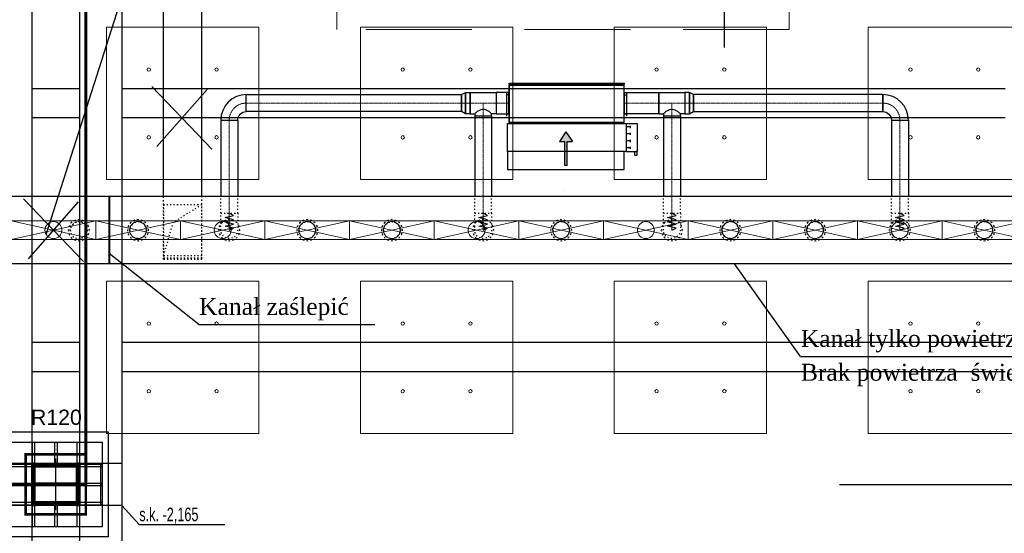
# Model space of a CAD drawing. Header units: centimetres. Extents: x -228435 to 46820, y -89367 to 152985.
# Tile 162 of 256: x -22966 to -11332, y 28422 to 34490. Entities that reach past the tile are written whole.
import ezdxf

# ---------------------------------------------------------------- set-up
doc = ezdxf.new("R2010")
doc.units = ezdxf.units.CM
doc.header["$LTSCALE"] = 50
doc.header["$PDMODE"] = 35
doc.header["$PDSIZE"] = 0.1
for name, pattern in [('Balustrady$0$DASHED', [0.75, 0.5, -0.25]), ('CADVENT_CENTERLINE', [9.9, 7.4, -1, 0.5, -1]), ('CADVENT_HIDDEN', [0.8, 0.25, -0.55]), ('Kondygnacja  -0_5$0$HIDDEN', [9.525, 6.35, -3.175]), ('Kondygnacja  -0_5$0$HIDDEN2', [4.7625, 3.175, -1.5875]), ('Osie rzutów$0$DASHDOT2', [12.7, 6.35, -3.175, 0, -3.175]), ('Przekrój B-B$0$DASHDOT2', [12.7, 6.35, -3.175, 0, -3.175])]:
    doc.linetypes.add(name, pattern=pattern)
doc.layers.get('0').update_dxf_attribs({"color": 8})
doc.layers.get('DEFPOINTS').update_dxf_attribs({"color": 8})
for name, color, linetype in [('01-103-Went PP_poziom-0_5$0$L_Nawiew', 250, 'Continuous'), ('ARCH_INFO_OSIE_IST', 8, 'Przekrój B-B$0$DASHDOT2'), ('bgde-nawiewDETAILS', 1, 'Continuous'), ('bgde-nawiewEXP', 250, 'Continuous'), ('bgde-nawiewHIDDEN', 250, 'Continuous'), ('bgde-wywiewSOL', 5, 'Continuous'), ('IS_zmiany 2024', 3, 'Continuous'), ('Kondygnacja  -0_5$0$ARCH_GK', 8, 'Continuous'), ('Kondygnacja  -0_5$0$ARCH_INFO_ODPORNOŚĆ OGNIOWA', 8, 'Continuous'), ('Kondygnacja  -0_5$0$ARCH_KONSTR_POWYŻEJ RZUTU', 8, 'Kondygnacja  -0_5$0$HIDDEN'), ('Kondygnacja  -0_5$0$ARCH_KONSTR_POWYŻEJ RZUTU_IST', 8, 'Kondygnacja  -0_5$0$HIDDEN2'), ('Kondygnacja  -0_5$0$ARCH_KONSTRUKCJA_NIEWIDOCZNA', 8, 'Continuous'), ('Kondygnacja  -0_5$0$ARCH_OKŁADZINA', 8, 'Continuous'), ('Kondygnacja  -0_5$0$ARCH_SŁUPY', 8, 'Continuous'), ('Osie rzutów$0$ARCH_INFO_OSIE_IST', 8, 'Osie rzutów$0$DASHDOT2'), ('Osie rzutów$0$ARCH_INFO_OSIE_OPISY_IST', 8, 'Continuous')]:
    doc.layers.add(name, color=color, linetype=linetype)
for name, color, linetype, lineweight in [('bgde-nawiewCEN', 7, 'Continuous', 13), ('bgde_nawiewnik', 11, 'Continuous', 5), ('Kondygnacja  -0_5$0$ARCH_INFO_WYMIARY', 8, 'Continuous', 9), ('SU Lampy kwadratowe  -05$0$ARCH_SUFITY_PODWIESZANE', 8, 'Continuous', 9)]:
    doc.layers.add(name, color=color, linetype=linetype, lineweight=lineweight)
doc.styles.add('Kondygnacja  -0_5$0$Arial', font='ARIAL.TTF')
doc.styles.add('Kondygnacja  -0_5$0$BIKTS', font='bikromsw.shx', dxfattribs={"width": 0.8})
doc.styles.add('Kondygnacja  -0_5$0$Romans', font='Romans.shx', dxfattribs={"width": 0.7})
doc.dimstyles.new('Kondygnacja  -0_5$0$Wymiary 1-100', dxfattribs={"dimtxt": 12, "dimasz": 10, "dimexe": 5, "dimexo": 0, "dimgap": 4, "dimtad": 1, "dimrnd": 0.5, "dimzin": 12, "dimdsep": 46, "dimtxsty": 'Kondygnacja  -0_5$0$Romans', "dimblk": 'Kondygnacja  -0_5$0$_Oblique', "dimcen": 10, "dimdle": 10, "dimclrt": 55, "dimazin": 0, "dimtfac": 1, "dimtmove": 1, "dimatfit": 3, "dimfxl": 8, "dimfxlon": 1, "dimtolj": 1, "dimtzin": 0, "dimarcsym": 0})
pattern_1 = [(45, (-1133.3117, -3177.9858), (-0.6735192, 0.6735192), [])]

# ---------------------------------------------------------------- blocks, each defined once
blk = doc.blocks.new('Osie rzutów')
at = {"layer": 'Osie rzutów$0$ARCH_INFO_OSIE_IST', "ltscale": 10}
for p, q in [((9860, 12510), (9860, 4623.26)), ((10460, 12510), (10460, 4623.26)), ((9860, 7370), (9860, 7430)), ((4436.04, 7400), (15156.54, 7400)), ((9890, 7400), (9830, 7400))]:
    blk.add_line(p, q, dxfattribs=at)
blk = doc.blocks.new('SU Lampy kwadratowe  -05$0$moduł sufitu')
at = {"layer": 'SU Lampy kwadratowe  -05$0$ARCH_SUFITY_PODWIESZANE'}
for points in [[(60, -60), (240, -60), (240, -240), (60, -240)], [(360, -60), (540, -60), (540, -240), (360, -240)], [(60, -360), (240, -360), (240, -540), (60, -540)], [(360, -360), (540, -360), (540, -540), (360, -540)]]:
    blk.add_lwpolyline(points, close=True, dxfattribs=at)
for centre in [(110, -110), (190, -110), (410, -110), (490, -110), (110, -190), (190, -190), (410, -190), (490, -190), (110, -410), (190, -410), (410, -410), (490, -410), (110, -490), (190, -490), (410, -490), (490, -490)]:
    blk.add_circle(centre, 2, dxfattribs=at)
blk = doc.blocks.new('SU Lampy kwadratowe  -05')
at = {"layer": 'SU Lampy kwadratowe  -05$0$ARCH_SUFITY_PODWIESZANE'}
for p in [(9860, 8000), (10460, 8000)]:
    blk.add_blockref('SU Lampy kwadratowe  -05$0$moduł sufitu', p, dxfattribs=at)
blk = doc.blocks.new('Kondygnacja  -0_5$0$słup_kwadrat')
at = {"layer": 'Kondygnacja  -0_5$0$ARCH_SŁUPY', "lineweight": 40}
h = blk.add_hatch(dxfattribs=at)
h.set_pattern_fill('ANSI31', color=256, scale=0.3, style=0)
h.set_pattern_definition(pattern_1)
h.paths.add_polyline_path([(36, 34), (39, 34), (39, 84), (36, 84)])
h = blk.add_hatch(dxfattribs=at)
h.set_pattern_fill('ANSI31', color=256, scale=0.3, style=0)
h.set_pattern_definition(pattern_1)
h.paths.add_polyline_path([(89, 80), (89, 83), (39, 83), (39, 80)])
h = blk.add_hatch(dxfattribs=at)
h.set_pattern_fill('ANSI31', color=256, scale=0.3, style=0)
h.set_pattern_definition(pattern_1)
h.paths.add_polyline_path([(89, 34), (92, 34), (92, 84), (89, 84)])
h = blk.add_hatch(dxfattribs=at)
h.set_pattern_fill('ANSI31', color=256, scale=0.3, style=0)
h.set_pattern_definition(pattern_1)
h.paths.add_polyline_path([(89, 57.5), (89, 60.5), (39, 60.5), (39, 57.5)])
h = blk.add_hatch(dxfattribs=at)
h.set_pattern_fill('ANSI31', color=256, scale=0.3, style=0)
h.set_pattern_definition(pattern_1)
h.paths.add_polyline_path([(89, 35), (89, 38), (39, 38), (39, 35)])
at = {"layer": 'Kondygnacja  -0_5$0$ARCH_KONSTRUKCJA_NIEWIDOCZNA'}
blk.add_lwpolyline([(119, 109), (119, 9), (9, 9), (9, 109)], close=True, dxfattribs=at)
for points in [[(36, 109), (36, 84)], [(39, 109), (39, 84)], [(62.5, 109), (62.5, 83)], [(65.5, 109), (65.5, 83)], [(89, 109), (89, 84)], [(92, 109), (92, 84)], [(9, 83), (36, 83)], [(92, 83), (119, 83)], [(9, 80), (36, 80)], [(92, 80), (119, 80)], [(9, 60.5), (36, 60.5)], [(92, 60.5), (119, 60.5)], [(9, 57.5), (36, 57.5)], [(92, 57.5), (119, 57.5)], [(9, 38), (36, 38)], [(9, 35), (36, 35)], [(62.5, 35), (62.5, 9)], [(65.5, 35), (65.5, 9)], [(92, 38), (119, 38)], [(92, 35), (119, 35)], [(36, 34), (36, 9)], [(39, 34), (39, 9)], [(89, 34), (89, 9)], [(92, 34), (92, 9)]]:
    blk.add_lwpolyline(points, dxfattribs=at)
at = {"layer": 'Kondygnacja  -0_5$0$ARCH_OKŁADZINA'}
blk.add_lwpolyline([(2, 121), (126, 121), (126, -3), (2, -3)], close=True, dxfattribs=at)
at = {"layer": 'Kondygnacja  -0_5$0$ARCH_SŁUPY', "lineweight": 40}
for p, q in [((39, 60.5), (89, 60.5)), ((89, 57.5), (39, 57.5))]:
    blk.add_line(p, q, dxfattribs=at)
at = {"layer": 'Kondygnacja  -0_5$0$ARCH_SŁUPY', "lineweight": 50, "const_width": 3}
blk.add_lwpolyline([(28.5, 94.5), (99.5, 94.5), (99.5, 23.5), (28.5, 23.5)], close=True, dxfattribs=at)
at = {"layer": 'Kondygnacja  -0_5$0$ARCH_SŁUPY', "lineweight": 40}
for points in [[(36, 84), (39, 84), (39, 34), (36, 34)], [(89, 84), (92, 84), (92, 34), (89, 34)]]:
    blk.add_lwpolyline(points, close=True, dxfattribs=at)
for points in [[(89, 83), (39, 83)], [(39, 80), (89, 80)], [(89, 38), (39, 38)], [(39, 35), (89, 35)]]:
    blk.add_lwpolyline(points, dxfattribs=at)
blk = doc.blocks.new('Kondygnacja  -0_5$0$konstrukcja istniejąca -0.5')
at = {"layer": 'Kondygnacja  -0_5$0$ARCH_KONSTR_POWYŻEJ RZUTU_IST', "ltscale": 10}
for points in [[(9832, 7425), (9832, 8575)], [(9888, 8575), (9888, 7425)], [(9938, 8575), (9938, 7425)], [(9938, 7375), (9782, 7375), (9782, 7425), (9938, 7425), (9938, 7375)], [(9832, 6225), (9832, 7375)], [(9888, 7375), (9888, 6225)], [(9938, 7375), (9938, 6225)]]:
    blk.add_lwpolyline(points, dxfattribs=at)
at = {"layer": 'Kondygnacja  -0_5$0$ARCH_KONSTR_POWYŻEJ RZUTU_IST', "ltscale": 10, "elevation": 0}
for points in [[(9832, 7867.9), (9888, 7867.9)], [(9938, 7867.9), (10982, 7867.9)], [(9888, 7832.9), (9832, 7832.9)], [(10982, 7832.9), (9938, 7832.9)], [(9832, 7567.9), (9888, 7567.9)], [(9938, 7567.9), (10982, 7567.9)], [(9888, 7532.9), (9832, 7532.9)], [(10982, 7532.9), (9938, 7532.9)], [(9913, 7425), (9913, 7375)]]:
    blk.add_lwpolyline(points, dxfattribs=at)
at = {"layer": 'Kondygnacja  -0_5$0$ARCH_KONSTR_POWYŻEJ RZUTU_IST'}
blk.add_lwpolyline([(9938, 7375), (9958.7, 7352.5), (10059.8, 7352.5)], dxfattribs=at)
at = {"layer": 'Kondygnacja  -0_5$0$ARCH_KONSTR_POWYŻEJ RZUTU_IST', "style": 'Kondygnacja  -0_5$0$BIKTS', "width": 0.7}
blk.add_text('s.k. -2,165', height=16, dxfattribs=at).set_placement((9958.7, 7356.5))
blk = doc.blocks.new('schody połówka')
at = {"layer": 'ARCH_INFO_OSIE_IST', "ltscale": 2}
blk.add_line((380, 21), (380, -1905.1), dxfattribs=at)
blk = doc.blocks.new('Kondygnacja  -0_5$0$_Oblique')
at = {"color": 0, "linetype": 'ByBlock', "lineweight": -2}
blk.add_line((-0.5, -0.5), (0.5, 0.5), dxfattribs=at)
blk = doc.blocks.new('*D212')
at = {"layer": 'DEFPOINTS', "color": 0}
for p in [(-30586, 81900), (-30681, 12490), (9064, 12490)]:
    blk.add_point(p, dxfattribs=at)
at = {"layer": 'Kondygnacja  -0_5$0$ARCH_INFO_WYMIARY', "color": 0, "lineweight": -2}
for p, q in [((-30681, 81910), (-30681, 12480)), ((-30673, 81900), (-30686, 81900)), ((-30673, 12490), (-30686, 12490))]:
    blk.add_line(p, q, dxfattribs=at)
at = {"layer": 'Kondygnacja  -0_5$0$ARCH_INFO_WYMIARY', "color": 0, "lineweight": -2, "xscale": 10, "yscale": 10, "zscale": 10}
for p, rotation in [((-30681, 81900), 90), ((-30681, 12490), 270)]:
    blk.add_blockref('Kondygnacja  -0_5$0$_Oblique', p, dxfattribs=dict(at, rotation=rotation))
at = {"layer": 'Kondygnacja  -0_5$0$ARCH_INFO_WYMIARY', "color": 55, "insert": (-30691, 47195), "char_height": 12, "attachment_point": 5, "rotation": 90, "style": 'Kondygnacja  -0_5$0$Romans'}
blk.add_mtext('\\A1;69410.5', dxfattribs=at)
blk = doc.blocks.new('A$C5B3E7367')
at = {"layer": '01-103-Went PP_poziom-0_5$0$L_Nawiew'}
h = blk.add_hatch(color=256, dxfattribs=at)
h.paths.add_polyline_path([(215, 704), (215, 674), (332, 674), (332, 612), (446, 689), (332, 766), (332, 704)])
h.paths.add_polyline_path([(48, 704), (48, 674), (215, 674), (215, 704)])
for p, q in [((215, 1525), (165, 1525)), ((165, 1525), (165, 1505)), ((215, 1400), (215, 1530)), ((545, 1530), (215, 1530)), ((215, 1530), (215, 1515)), ((545, 1400), (545, 1530)), ((165, 1505), (215, 1505)), ((545, 1400), (215, 1400)), ((215, 1400), (215, 1378)), ((244, 1452), (269, 1452)), ((256, 1452), (256, 1400)), ((326, 1452), (351, 1452)), ((339, 1452), (339, 1400)), ((409, 1452), (434, 1452)), ((421, 1452), (421, 1400)), ((491, 1452), (516, 1452)), ((504, 1452), (504, 1400)), ((545, 0), (545, 1400)), ((0, 1378), (215, 1378)), ((0, 0), (0, 1378)), ((215, 1378), (215, 0)), ((48, 704), (332, 704)), ((48, 704), (48, 674)), ((446, 689), (332, 766)), ((332, 704), (332, 766)), ((48, 674), (332, 674)), ((446, 689), (332, 612)), ((332, 612), (332, 674)), ((215, 0), (0, 0)), ((215, 0), (545, 0))]:
    blk.add_line(p, q, dxfattribs=at)
blk = doc.blocks.new('A$C53CA46B8')
at = {"layer": 'bgde-wywiewSOL'}
for p, q in [((200, 481), (-250, 481)), ((-250, 481), (-250, -879)), ((113, 511), (-162, 511)), ((-137, 481), (-137, 511)), ((88, 481), (88, 511)), ((200, 481), (200, -879)), ((200, -879), (-250, -879)), ((113, -909), (-162, -909)), ((-137, -879), (-137, -909)), ((88, -879), (88, -909))]:
    blk.add_line(p, q, dxfattribs=at)
at = {"layer": '01-103-Went PP_poziom-0_5$0$L_Nawiew'}
blk.add_blockref('A$C5B3E7367', (-795, -894), dxfattribs=at)
blk = doc.blocks.new('A$C066D7839')
at = {"layer": 'bgde_nawiewnik'}
for p, q in [((-50, -11.15), (-50, 11.15)), ((-50, 11.15), (50, 11.15)), ((-50, -11.15), (50, 11.15)), ((50, -11.15), (-50, 11.15)), ((50, 11.15), (50, -11.15)), ((50, -11.15), (-50, -11.15))]:
    blk.add_line(p, q, dxfattribs=at)
blk.add_circle((0, 0), 10, dxfattribs=at)

msp = doc.modelspace()

# ---------------------------------------------------------------- linework, layer by layer
at = {"linetype": 'Balustrady$0$DASHED', "lineweight": 20, "ltscale": 50, "elevation": -6300}
msp.add_lwpolyline([(-19219.601, 53823.486), (-13875.468, 53823.486), (-13875.468, 34373.387), (-19219.601, 34373.387)], close=True, dxfattribs=at)
at = {"layer": 'bgde-nawiewCEN', "linetype": 'CADVENT_CENTERLINE', "ltscale": 0.06}
for p, q in [((-17745.994, 33504.314), (-20290.062, 33504.314)), ((-17642.994, 33504.314), (-17745.994, 33504.314)), ((-17642.994, 33504.314), (-17489.994, 33504.314)), ((-17489.994, 33354.314), (-17489.994, 33504.314)), ((-17489.994, 33504.314), (-17336.994, 33504.314)), ((-17336.994, 33504.314), (-17187.132, 33504.314)), ((-17183.132, 33504.314), (-17187.132, 33504.314)), ((-15823.132, 33504.314), (-15819.132, 33504.314)), ((-15412.751, 33504.314), (-15819.132, 33504.314)), ((-15259.751, 33504.314), (-15412.751, 33504.314)), ((-15259.751, 33354.314), (-15259.751, 33504.314)), ((-15106.751, 33504.314), (-15259.751, 33504.314)), ((-15106.751, 33504.314), (-15003.751, 33504.314)), ((-15003.751, 33504.314), (-12765.522, 33504.314)), ((-20490.062, 33304.314), (-20490.062, 32203.959)), ((-17489.994, 33354.314), (-17489.994, 32203.959)), ((-15259.751, 33354.314), (-15259.751, 32203.959)), ((-12565.522, 33304.314), (-12565.522, 32203.959)), ((-20490.062, 32203.959), (-20490.062, 32185.263)), ((-20490.062, 32185.263), (-20490.062, 32134.152)), ((-20490.062, 32134.152), (-20490.062, 32106.359)), ((-17489.994, 32203.959), (-17489.994, 32185.263)), ((-17489.994, 32185.263), (-17489.994, 32134.152)), ((-17489.994, 32134.152), (-17489.994, 32106.359)), ((-15259.751, 32203.959), (-15259.751, 32185.263)), ((-15259.751, 32185.263), (-15259.751, 32134.152)), ((-15259.751, 32134.152), (-15259.751, 32106.359)), ((-12565.522, 32203.959), (-12565.522, 32185.263)), ((-12565.522, 32185.263), (-12565.522, 32134.152)), ((-12565.522, 32134.152), (-12565.522, 32106.359)), ((-20490.062, 32106.359), (-20490.062, 32082.833)), ((-20490.062, 32082.833), (-20490.062, 32063.218)), ((-20490.062, 32063.218), (-20490.062, 32047.159)), ((-20490.062, 32047.159), (-20490.062, 32034.3)), ((-20490.062, 32034.3), (-20490.062, 32024.285)), ((-20490.062, 32024.285), (-20490.062, 32016.759)), ((-20490.062, 32016.759), (-20490.062, 32011.366)), ((-20490.062, 32011.366), (-20490.062, 32007.752)), ((-20490.062, 32007.752), (-20490.062, 32005.559)), ((-20490.062, 32005.559), (-20490.062, 32004.433)), ((-20490.062, 32004.433), (-20490.062, 32003.959)), ((-17489.994, 32106.359), (-17489.994, 32082.833)), ((-17489.994, 32082.833), (-17489.994, 32063.218)), ((-17489.994, 32063.218), (-17489.994, 32047.159)), ((-17489.994, 32047.159), (-17489.994, 32034.3)), ((-17489.994, 32034.3), (-17489.994, 32024.285)), ((-17489.994, 32024.285), (-17489.994, 32016.759)), ((-17489.994, 32016.759), (-17489.994, 32011.366)), ((-17489.994, 32011.366), (-17489.994, 32007.752)), ((-17489.994, 32007.752), (-17489.994, 32005.559)), ((-17489.994, 32005.559), (-17489.994, 32004.433)), ((-17489.994, 32004.433), (-17489.994, 32003.959)), ((-15259.751, 32106.359), (-15259.751, 32082.833)), ((-15259.751, 32082.833), (-15259.751, 32063.218)), ((-15259.751, 32063.218), (-15259.751, 32047.159)), ((-15259.751, 32047.159), (-15259.751, 32034.3)), ((-15259.751, 32034.3), (-15259.751, 32024.285)), ((-15259.751, 32024.285), (-15259.751, 32016.759)), ((-15259.751, 32016.759), (-15259.751, 32011.366)), ((-15259.751, 32011.366), (-15259.751, 32007.752)), ((-15259.751, 32007.752), (-15259.751, 32005.559)), ((-15259.751, 32005.559), (-15259.751, 32004.433)), ((-15259.751, 32004.433), (-15259.751, 32003.959)), ((-12565.522, 32106.359), (-12565.522, 32082.833)), ((-12565.522, 32082.833), (-12565.522, 32063.218)), ((-12565.522, 32063.218), (-12565.522, 32047.159)), ((-12565.522, 32047.159), (-12565.522, 32034.3)), ((-12565.522, 32034.3), (-12565.522, 32024.285)), ((-12565.522, 32024.285), (-12565.522, 32016.759)), ((-12565.522, 32016.759), (-12565.522, 32011.366)), ((-12565.522, 32011.366), (-12565.522, 32007.752)), ((-12565.522, 32007.752), (-12565.522, 32005.559)), ((-12565.522, 32005.559), (-12565.522, 32004.433)), ((-12565.522, 32004.433), (-12565.522, 32003.959))]:
    msp.add_line(p, q, dxfattribs=at)
msp.add_arc((-20290.062, 33304.314), 200, 90, 180, dxfattribs=at)
at = {"layer": 'bgde-nawiewCEN', "linetype": 'CADVENT_CENTERLINE', "ltscale": 0.06, "extrusion": (0, 0, -1)}
msp.add_arc((12765.522, 33304.314), 200, 90, 180, dxfattribs=at)
at = {"layer": 'bgde-nawiewDETAILS', "linetype": 'CADVENT_HIDDEN', "extrusion": (-1, 6.12323e-17, 0)}
for p in [(-20815.024, 32303.959), (-21265.024, 31703.959)]:
    msp.add_line(p, (-21152.524, 32093.959), dxfattribs=at)
at = {"layer": 'bgde-nawiewEXP', "linetype": 'Continuous'}
for points in [[(-21265.024, 32403.941), (-21265.024, 37603.941)], [(-20815.024, 32403.941), (-20815.024, 37603.941)], [(-17642.994, 33379.314), (-17642.994, 33629.314), (-17336.994, 33629.314), (-17336.994, 33379.314), (-17389.994, 33379.314)], [(-17187.132, 33379.314), (-17187.132, 33629.314), (-17183.132, 33629.314)], [(-15823.132, 33379.314), (-15819.132, 33379.314), (-15819.132, 33629.314), (-15823.132, 33629.314)], [(-15412.751, 33379.314), (-15412.751, 33629.314), (-15106.751, 33629.314), (-15106.751, 33379.314), (-15159.751, 33379.314)], [(-17642.994, 33379.314), (-17589.994, 33379.314), (-17589.994, 33354.314), (-17389.994, 33354.314), (-17389.994, 33379.314), (-17397.606, 33386.926), (-17403.998, 33388.829), (-17419.283, 33404.114), (-17445.74, 33415.926), (-17451.725, 33421.911), (-17489.994, 33433.304), (-17528.262, 33421.911), (-17534.248, 33415.926), (-17560.705, 33404.114), (-17575.989, 33388.829), (-17582.382, 33386.926), (-17589.994, 33379.314)], [(-15412.751, 33379.314), (-15359.751, 33379.314), (-15359.751, 33354.314), (-15159.751, 33354.314), (-15159.751, 33379.314), (-15167.363, 33386.926), (-15173.756, 33388.829), (-15189.041, 33404.114), (-15215.497, 33415.926), (-15221.483, 33421.911), (-15259.751, 33433.304), (-15298.02, 33421.911), (-15304.005, 33415.926), (-15330.462, 33404.114), (-15345.747, 33388.829), (-15352.139, 33386.926), (-15359.751, 33379.314)], [(-20590.062, 33304.314), (-20590.062, 32403.941)], [(-20590.062, 33304.314), (-20390.062, 33304.314), (-20390.062, 32403.941)], [(-17589.994, 33354.314), (-17589.994, 32403.941)], [(-17589.994, 33354.314), (-17389.994, 33354.314), (-17389.994, 32403.941)], [(-17187.132, 33379.314), (-17183.132, 33379.314)], [(-15359.751, 33354.314), (-15359.751, 32403.941)], [(-15359.751, 33354.314), (-15159.751, 33354.314), (-15159.751, 32403.941)], [(-12665.522, 33304.314), (-12665.522, 32403.941)], [(-12665.522, 33304.314), (-12465.522, 33304.314), (-12465.522, 32403.941)], [(-40588.801, 32403.941), (630.964, 32403.941), (630.964, 31603.941), (-40588.801, 31603.941)]]:
    msp.add_lwpolyline(points, dxfattribs=at)
for points in [[(-17745.994, 33404.314), (-17745.994, 33604.314), (-17697.837, 33629.314), (-17697.837, 33379.314)], [(-17697.837, 33379.314), (-17697.837, 33629.314), (-17642.994, 33629.314), (-17642.994, 33379.314)], [(-17336.994, 33379.314), (-17187.132, 33379.314), (-17187.132, 33629.314), (-17336.994, 33629.314), (-17336.994, 33388.829)], [(-17183.132, 33279.314), (-15823.132, 33279.314), (-15823.132, 33729.314), (-17183.132, 33729.314), (-17183.132, 33739.314), (-15823.132, 33739.314), (-15823.132, 33729.314), (-17183.132, 33729.314)], [(-15819.132, 33379.314), (-15819.132, 33629.314), (-15412.751, 33629.314), (-15412.751, 33379.314)], [(-15106.751, 33379.314), (-15051.908, 33379.314), (-15051.908, 33629.314), (-15106.751, 33629.314), (-15106.751, 33388.829)], [(-15051.908, 33379.314), (-15003.751, 33404.314), (-15003.751, 33604.314), (-15051.908, 33629.314), (-15051.908, 33388.829)], [(-20590.062, 33304.314), (-20390.062, 33304.314), (-20388.14, 33323.823), (-20382.45, 33342.582), (-20373.209, 33359.871), (-20360.772, 33375.025), (-20345.619, 33387.461), (-20328.33, 33396.702), (-20309.571, 33402.392), (-20290.062, 33404.314), (-20290.062, 33604.314), (-20348.589, 33598.55), (-20404.867, 33581.478), (-20456.733, 33553.755), (-20502.194, 33516.446), (-20539.503, 33470.985), (-20567.226, 33419.119), (-20584.297, 33362.841)], [(-20290.062, 33404.314), (-20290.062, 33604.314), (-17745.994, 33604.314), (-17745.994, 33404.314)], [(-15003.751, 33404.314), (-12765.522, 33404.314), (-12765.522, 33604.314), (-15003.751, 33604.314), (-15003.751, 33411.926)], [(-12765.522, 33404.314), (-12746.013, 33402.392), (-12727.254, 33396.702), (-12709.965, 33387.461), (-12694.811, 33375.025), (-12682.375, 33359.871), (-12673.134, 33342.582), (-12667.443, 33323.823), (-12665.522, 33304.314), (-12465.522, 33304.314), (-12471.286, 33362.841), (-12488.358, 33419.119), (-12516.081, 33470.985), (-12553.39, 33516.446), (-12598.851, 33553.755), (-12650.717, 33581.478), (-12706.995, 33598.55), (-12765.522, 33604.314), (-12765.522, 33411.926)]]:
    msp.add_lwpolyline(points, close=True, dxfattribs=at)
at = {"layer": 'bgde-nawiewHIDDEN', "linetype": 'CADVENT_HIDDEN'}
for points in [[(-17183.132, 33379.314), (-17183.132, 33629.314)], [(-15823.132, 33379.314), (-15823.132, 33629.314)], [(-21265.024, 31703.959), (-21265.024, 32403.941)], [(-21265.024, 31703.959), (-21265.024, 31671.395), (-20815.024, 31671.395), (-20815.024, 32403.941)], [(-20590.062, 32203.959), (-20390.062, 32203.959), (-20390.062, 32403.941)], [(-20590.062, 32203.959), (-20590.062, 32403.941)], [(-17589.994, 32203.959), (-17389.994, 32203.959), (-17389.994, 32403.941)], [(-17589.994, 32203.959), (-17589.994, 32403.941)], [(-15359.751, 32203.959), (-15159.751, 32203.959), (-15159.751, 32403.941)], [(-15359.751, 32203.959), (-15359.751, 32403.941)], [(-12665.522, 32203.959), (-12465.522, 32203.959), (-12465.522, 32403.941)], [(-12665.522, 32203.959), (-12665.522, 32403.941)], [(-22367.838, 32003.959), (-22360.226, 32042.227), (-22338.549, 32074.67), (-22306.106, 32096.347), (-22267.838, 32103.959), (-22229.57, 32096.347)], [(-22367.838, 32003.959), (-22360.226, 31965.691), (-22338.549, 31933.248), (-22306.106, 31911.571), (-22267.838, 31903.959), (-22229.57, 31911.571)], [(-22229.57, 32096.347), (-22267.838, 32103.959)], [(-22229.57, 32096.347), (-22197.127, 32074.67), (-22175.45, 32042.227), (-22167.838, 32003.959), (-22175.45, 31965.691), (-22197.127, 31933.248), (-22229.57, 31911.571), (-22267.838, 31903.959)], [(-21667.838, 32003.959), (-21660.226, 32042.227), (-21638.549, 32074.67), (-21606.106, 32096.347)], [(-21667.838, 32003.959), (-21660.226, 31965.691), (-21638.549, 31933.248), (-21606.106, 31911.571)], [(-21606.106, 32096.347), (-21567.838, 32103.959), (-21529.57, 32096.347), (-21497.127, 32074.67), (-21475.45, 32042.227), (-21467.838, 32003.959), (-21475.45, 31965.691), (-21497.127, 31933.248), (-21529.57, 31911.571), (-21567.838, 31903.959), (-21606.106, 31911.571), (-21638.549, 31933.248)], [(-21606.106, 32096.347), (-21638.549, 32074.67)], [(-19667.838, 32003.959), (-19660.226, 32042.227), (-19638.549, 32074.67), (-19606.106, 32096.347), (-19567.838, 32103.959), (-19529.57, 32096.347), (-19497.127, 32074.67), (-19475.45, 32042.227), (-19467.838, 32003.959), (-19475.45, 31965.691)], [(-19667.838, 32003.959), (-19660.226, 32042.227), (-19638.549, 32074.67), (-19606.106, 32096.347), (-19567.838, 32103.959), (-19529.57, 32096.347)], [(-19667.838, 32003.959), (-19660.226, 31965.691), (-19638.549, 31933.248), (-19606.106, 31911.571), (-19567.838, 31903.959), (-19529.57, 31911.571), (-19497.127, 31933.248)], [(-19667.838, 32003.959), (-19660.226, 31965.691), (-19638.549, 31933.248), (-19606.106, 31911.571), (-19567.838, 31903.959), (-19529.57, 31911.571)], [(-19529.57, 32096.347), (-19567.838, 32103.959)], [(-19529.57, 32096.347), (-19497.127, 32074.67), (-19475.45, 32042.227)], [(-19497.127, 31933.248), (-19475.45, 31965.691), (-19467.838, 32003.959), (-19475.45, 32042.227), (-19497.127, 32074.67)], [(-19475.45, 31965.691), (-19467.838, 32003.959)], [(-18667.838, 32003.959), (-18660.226, 32042.227), (-18638.549, 32074.67), (-18606.106, 32096.347), (-18567.838, 32103.959), (-18529.57, 32096.347)], [(-18667.838, 32003.959), (-18660.226, 31965.691), (-18638.549, 31933.248), (-18606.106, 31911.571), (-18567.838, 31903.959), (-18529.57, 31911.571)], [(-18529.57, 32096.347), (-18567.838, 32103.959)], [(-18529.57, 32096.347), (-18497.127, 32074.67)], [(-18497.127, 32074.67), (-18529.57, 32096.347)], [(-18497.127, 32074.67), (-18475.45, 32042.227)], [(-18475.45, 32042.227), (-18497.127, 32074.67)], [(-18475.45, 32042.227), (-18467.838, 32003.959), (-18475.45, 31965.691)], [(-18475.45, 31965.691), (-18467.838, 32003.959)], [(-16667.838, 32003.959), (-16660.226, 32042.227), (-16638.549, 32074.67), (-16606.106, 32096.347), (-16567.838, 32103.959), (-16529.57, 32096.347)], [(-16667.838, 32003.959), (-16660.226, 31965.691), (-16638.549, 31933.248), (-16606.106, 31911.571), (-16567.838, 31903.959), (-16529.57, 31911.571)], [(-16529.57, 32096.347), (-16567.838, 32103.959)], [(-16529.57, 32096.347), (-16497.127, 32074.67), (-16475.45, 32042.227)], [(-16475.45, 32042.227), (-16497.127, 32074.67)], [(-16475.45, 32042.227), (-16467.838, 32003.959), (-16475.45, 31965.691)], [(-16475.45, 31965.691), (-16467.838, 32003.959)], [(-14667.838, 32003.959), (-14660.226, 32042.227)], [(-14660.226, 32042.227), (-14667.838, 32003.959)], [(-14667.838, 32003.959), (-14660.226, 31965.691)], [(-14660.226, 31965.691), (-14667.838, 32003.959)], [(-14660.226, 32042.227), (-14638.549, 32074.67)], [(-14638.549, 32074.67), (-14660.226, 32042.227)], [(-14638.549, 32074.67), (-14606.106, 32096.347)], [(-14606.106, 32096.347), (-14638.549, 32074.67)], [(-14606.106, 32096.347), (-14567.838, 32103.959)], [(-14567.838, 32103.959), (-14606.106, 32096.347)], [(-14567.838, 32103.959), (-14529.57, 32096.347)], [(-14529.57, 32096.347), (-14567.838, 32103.959)], [(-14529.57, 32096.347), (-14497.127, 32074.67)], [(-14497.127, 32074.67), (-14529.57, 32096.347)], [(-14497.127, 32074.67), (-14475.45, 32042.227), (-14467.838, 32003.959), (-14475.45, 31965.691), (-14497.127, 31933.248), (-14529.57, 31911.571)], [(-13667.838, 32003.959), (-13660.226, 32042.227), (-13638.549, 32074.67), (-13606.106, 32096.347), (-13567.838, 32103.959), (-13529.57, 32096.347)], [(-13667.838, 32003.959), (-13660.226, 31965.691), (-13638.549, 31933.248), (-13606.106, 31911.571), (-13567.838, 31903.959), (-13529.57, 31911.571)], [(-13529.57, 32096.347), (-13567.838, 32103.959)], [(-13529.57, 32096.347), (-13497.127, 32074.67)], [(-13497.127, 32074.67), (-13529.57, 32096.347)], [(-13497.127, 32074.67), (-13475.45, 32042.227), (-13467.838, 32003.959), (-13475.45, 31965.691), (-13497.127, 31933.248), (-13529.57, 31911.571)], [(-11667.838, 32003.959), (-11660.226, 32042.227), (-11638.549, 32074.67), (-11606.106, 32096.347), (-11567.838, 32103.959), (-11529.57, 32096.347)], [(-11667.838, 32003.959), (-11660.226, 31965.691), (-11638.549, 31933.248), (-11606.106, 31911.571), (-11567.838, 31903.959), (-11529.57, 31911.571)], [(-11529.57, 32096.347), (-11567.838, 32103.959)], [(-11529.57, 32096.347), (-11497.127, 32074.67), (-11475.45, 32042.227), (-11467.838, 32003.959), (-11475.45, 31965.691), (-11497.127, 31933.248), (-11529.57, 31911.571), (-11567.838, 31903.959)], [(-19529.57, 31911.571), (-19567.838, 31903.959)], [(-19529.57, 31911.571), (-19497.127, 31933.248), (-19475.45, 31965.691)], [(-19497.127, 31933.248), (-19529.57, 31911.571)], [(-19475.45, 31965.691), (-19497.127, 31933.248)], [(-18529.57, 31911.571), (-18567.838, 31903.959)], [(-18529.57, 31911.571), (-18497.127, 31933.248)], [(-18497.127, 31933.248), (-18529.57, 31911.571)], [(-18497.127, 31933.248), (-18475.45, 31965.691)], [(-18475.45, 31965.691), (-18497.127, 31933.248)], [(-16529.57, 31911.571), (-16567.838, 31903.959)], [(-16529.57, 31911.571), (-16497.127, 31933.248), (-16475.45, 31965.691)], [(-16475.45, 31965.691), (-16497.127, 31933.248)], [(-14660.226, 31965.691), (-14638.549, 31933.248)], [(-14638.549, 31933.248), (-14660.226, 31965.691)], [(-14638.549, 31933.248), (-14606.106, 31911.571)], [(-14606.106, 31911.571), (-14638.549, 31933.248)], [(-14606.106, 31911.571), (-14567.838, 31903.959)], [(-14567.838, 31903.959), (-14606.106, 31911.571)], [(-14567.838, 31903.959), (-14529.57, 31911.571)], [(-14529.57, 31911.571), (-14567.838, 31903.959)], [(-14529.57, 31911.571), (-14497.127, 31933.248)], [(-13529.57, 31911.571), (-13567.838, 31903.959)], [(-13529.57, 31911.571), (-13497.127, 31933.248)], [(-21265.024, 31661.395), (-20815.024, 31661.395), (-20815.024, 31671.395), (-21265.024, 31671.395)], [(-21265.024, 31661.395), (-21265.024, 31671.395)], [(-21265.024, 31671.395), (-20815.024, 31671.395)], [(-21265.024, 31671.395), (-21265.024, 31661.395)]]:
    msp.add_lwpolyline(points, dxfattribs=at)
for points in [[(-21265.024, 31703.959), (-20815.024, 31703.959), (-20815.024, 32303.959), (-21265.024, 32303.959)], [(-22392.838, 32003.959), (-22383.323, 31956.123), (-22356.226, 31915.571), (-22315.674, 31888.474), (-22267.838, 31878.959), (-22220.003, 31888.474), (-22179.45, 31915.571), (-22152.353, 31956.123), (-22142.838, 32003.959), (-22152.353, 32051.794), (-22179.45, 32092.347), (-22220.003, 32119.444), (-22267.838, 32128.959), (-22315.674, 32119.444), (-22356.226, 32092.347), (-22383.323, 32051.794)], [(-22392.838, 32003.959), (-22383.323, 31956.123), (-22356.226, 31915.571), (-22315.674, 31888.474), (-22267.838, 31878.959), (-22220.003, 31888.474), (-22179.45, 31915.571), (-22152.353, 31956.123), (-22142.838, 32003.959), (-22152.353, 32051.794), (-22179.45, 32092.347), (-22220.003, 32119.444), (-22267.838, 32128.959), (-22315.674, 32119.444), (-22356.226, 32092.347), (-22383.323, 32051.794)], [(-21692.838, 32003.959), (-21683.323, 31956.123), (-21656.226, 31915.571), (-21615.674, 31888.474), (-21567.838, 31878.959), (-21520.003, 31888.474), (-21479.45, 31915.571), (-21452.353, 31956.123), (-21442.838, 32003.959), (-21452.353, 32051.794), (-21479.45, 32092.347), (-21520.003, 32119.444), (-21567.838, 32128.959), (-21615.674, 32119.444), (-21656.226, 32092.347), (-21683.323, 32051.794)], [(-21692.838, 32003.959), (-21683.323, 31956.123), (-21656.226, 31915.571), (-21615.674, 31888.474), (-21567.838, 31878.959), (-21520.003, 31888.474), (-21479.45, 31915.571), (-21452.353, 31956.123), (-21442.838, 32003.959), (-21452.353, 32051.794), (-21479.45, 32092.347), (-21520.003, 32119.444), (-21567.838, 32128.959), (-21615.674, 32119.444), (-21656.226, 32092.347), (-21683.323, 32051.794)], [(-20615.062, 32003.959), (-20605.547, 31956.123), (-20578.45, 31915.571), (-20537.897, 31888.474), (-20490.062, 31878.959), (-20442.226, 31888.474), (-20401.673, 31915.571), (-20374.577, 31956.123), (-20365.062, 32003.959), (-20374.577, 32051.794), (-20401.673, 32092.347), (-20442.226, 32119.444), (-20490.062, 32128.959), (-20537.897, 32119.444), (-20578.45, 32092.347), (-20605.547, 32051.794)], [(-20615.062, 32003.959), (-20605.547, 31956.123), (-20578.45, 31915.571), (-20537.897, 31888.474), (-20490.062, 31878.959), (-20442.226, 31888.474), (-20401.673, 31915.571), (-20374.577, 31956.123), (-20365.062, 32003.959), (-20374.577, 32051.794), (-20401.673, 32092.347), (-20442.226, 32119.444), (-20490.062, 32128.959), (-20537.897, 32119.444), (-20578.45, 32092.347), (-20605.547, 32051.794)], [(-20590.062, 32003.959), (-20590.062, 32203.959), (-20390.062, 32203.959), (-20390.062, 32003.959), (-20397.674, 31965.691), (-20419.351, 31933.248), (-20451.793, 31911.571), (-20490.062, 31903.959), (-20528.33, 31911.571), (-20560.772, 31933.248), (-20582.45, 31965.691)], [(-19692.838, 32003.959), (-19683.323, 31956.123), (-19656.226, 31915.571), (-19615.674, 31888.474), (-19567.838, 31878.959), (-19520.003, 31888.474), (-19479.45, 31915.571), (-19452.353, 31956.123), (-19442.838, 32003.959), (-19452.353, 32051.794), (-19479.45, 32092.347), (-19520.003, 32119.444), (-19567.838, 32128.959), (-19615.674, 32119.444), (-19656.226, 32092.347), (-19683.323, 32051.794)], [(-19692.838, 32003.959), (-19683.323, 31956.123), (-19656.226, 31915.571), (-19615.674, 31888.474), (-19567.838, 31878.959), (-19520.003, 31888.474), (-19479.45, 31915.571), (-19452.353, 31956.123), (-19442.838, 32003.959), (-19452.353, 32051.794), (-19479.45, 32092.347), (-19520.003, 32119.444), (-19567.838, 32128.959), (-19615.674, 32119.444), (-19656.226, 32092.347), (-19683.323, 32051.794)], [(-18692.838, 32003.959), (-18683.323, 31956.123), (-18656.226, 31915.571), (-18615.674, 31888.474), (-18567.838, 31878.959), (-18520.003, 31888.474), (-18479.45, 31915.571), (-18452.353, 31956.123), (-18442.838, 32003.959), (-18452.353, 32051.794), (-18479.45, 32092.347), (-18520.003, 32119.444), (-18567.838, 32128.959), (-18615.674, 32119.444), (-18656.226, 32092.347), (-18683.323, 32051.794)], [(-18692.838, 32003.959), (-18683.323, 31956.123), (-18656.226, 31915.571), (-18615.674, 31888.474), (-18567.838, 31878.959), (-18520.003, 31888.474), (-18479.45, 31915.571), (-18452.353, 31956.123), (-18442.838, 32003.959), (-18452.353, 32051.794), (-18479.45, 32092.347), (-18520.003, 32119.444), (-18567.838, 32128.959), (-18615.674, 32119.444), (-18656.226, 32092.347), (-18683.323, 32051.794)], [(-17614.994, 32003.959), (-17605.479, 31956.123), (-17578.382, 31915.571), (-17537.829, 31888.474), (-17489.994, 31878.959), (-17442.158, 31888.474), (-17401.605, 31915.571), (-17374.509, 31956.123), (-17364.994, 32003.959), (-17374.509, 32051.794), (-17401.605, 32092.347), (-17442.158, 32119.444), (-17489.994, 32128.959), (-17537.829, 32119.444), (-17578.382, 32092.347), (-17605.479, 32051.794)], [(-17614.994, 32003.959), (-17605.479, 31956.123), (-17578.382, 31915.571), (-17537.829, 31888.474), (-17489.994, 31878.959), (-17442.158, 31888.474), (-17401.605, 31915.571), (-17374.509, 31956.123), (-17364.994, 32003.959), (-17374.509, 32051.794), (-17401.605, 32092.347), (-17442.158, 32119.444), (-17489.994, 32128.959), (-17537.829, 32119.444), (-17578.382, 32092.347), (-17605.479, 32051.794)], [(-17589.994, 32047.159), (-17589.994, 32203.959), (-17389.994, 32203.959), (-17389.994, 32003.959), (-17397.606, 31965.691), (-17419.283, 31933.248), (-17451.725, 31911.571), (-17489.994, 31903.959), (-17528.262, 31911.571), (-17560.705, 31933.248), (-17582.382, 31965.691), (-17589.994, 32003.959), (-17589.994, 32034.3)], [(-16692.838, 32003.959), (-16683.323, 31956.123), (-16656.226, 31915.571), (-16615.674, 31888.474), (-16567.838, 31878.959), (-16520.003, 31888.474), (-16479.45, 31915.571), (-16452.353, 31956.123), (-16442.838, 32003.959), (-16452.353, 32051.794), (-16479.45, 32092.347), (-16520.003, 32119.444), (-16567.838, 32128.959), (-16615.674, 32119.444), (-16656.226, 32092.347), (-16683.323, 32051.794)], [(-16692.838, 32003.959), (-16683.323, 31956.123), (-16656.226, 31915.571), (-16615.674, 31888.474), (-16567.838, 31878.959), (-16520.003, 31888.474), (-16479.45, 31915.571), (-16452.353, 31956.123), (-16442.838, 32003.959), (-16452.353, 32051.794), (-16479.45, 32092.347), (-16520.003, 32119.444), (-16567.838, 32128.959), (-16615.674, 32119.444), (-16656.226, 32092.347), (-16683.323, 32051.794)], [(-15384.751, 32003.959), (-15375.236, 31956.123), (-15348.14, 31915.571), (-15307.587, 31888.474), (-15259.751, 31878.959), (-15211.916, 31888.474), (-15171.363, 31915.571), (-15144.266, 31956.123), (-15134.751, 32003.959), (-15144.266, 32051.794), (-15171.363, 32092.347), (-15211.916, 32119.444), (-15259.751, 32128.959), (-15307.587, 32119.444), (-15348.14, 32092.347), (-15375.236, 32051.794)], [(-15384.751, 32003.959), (-15375.236, 31956.123), (-15348.14, 31915.571), (-15307.587, 31888.474), (-15259.751, 31878.959), (-15211.916, 31888.474), (-15171.363, 31915.571), (-15144.266, 31956.123), (-15134.751, 32003.959), (-15144.266, 32051.794), (-15171.363, 32092.347), (-15211.916, 32119.444), (-15259.751, 32128.959), (-15307.587, 32119.444), (-15348.14, 32092.347), (-15375.236, 32051.794)], [(-15359.751, 32003.959), (-15359.751, 32203.959), (-15159.751, 32203.959), (-15159.751, 32003.959), (-15167.363, 31965.691), (-15189.041, 31933.248), (-15221.483, 31911.571), (-15259.751, 31903.959), (-15298.02, 31911.571), (-15330.462, 31933.248), (-15352.139, 31965.691)], [(-14692.838, 32003.959), (-14683.323, 31956.123), (-14656.226, 31915.571), (-14615.674, 31888.474), (-14567.838, 31878.959), (-14520.003, 31888.474), (-14479.45, 31915.571), (-14452.353, 31956.123), (-14442.838, 32003.959), (-14452.353, 32051.794), (-14479.45, 32092.347), (-14520.003, 32119.444), (-14567.838, 32128.959), (-14615.674, 32119.444), (-14656.226, 32092.347), (-14683.323, 32051.794)], [(-14692.838, 32003.959), (-14683.323, 31956.123), (-14656.226, 31915.571), (-14615.674, 31888.474), (-14567.838, 31878.959), (-14520.003, 31888.474), (-14479.45, 31915.571), (-14452.353, 31956.123), (-14442.838, 32003.959), (-14452.353, 32051.794), (-14479.45, 32092.347), (-14520.003, 32119.444), (-14567.838, 32128.959), (-14615.674, 32119.444), (-14656.226, 32092.347), (-14683.323, 32051.794)], [(-13692.838, 32003.959), (-13683.323, 31956.123), (-13656.226, 31915.571), (-13615.674, 31888.474), (-13567.838, 31878.959), (-13520.003, 31888.474), (-13479.45, 31915.571), (-13452.353, 31956.123), (-13442.838, 32003.959), (-13452.353, 32051.794), (-13479.45, 32092.347), (-13520.003, 32119.444), (-13567.838, 32128.959), (-13615.674, 32119.444), (-13656.226, 32092.347), (-13683.323, 32051.794)], [(-13692.838, 32003.959), (-13683.323, 31956.123), (-13656.226, 31915.571), (-13615.674, 31888.474), (-13567.838, 31878.959), (-13520.003, 31888.474), (-13479.45, 31915.571), (-13452.353, 31956.123), (-13442.838, 32003.959), (-13452.353, 32051.794), (-13479.45, 32092.347), (-13520.003, 32119.444), (-13567.838, 32128.959), (-13615.674, 32119.444), (-13656.226, 32092.347), (-13683.323, 32051.794)], [(-12690.522, 32003.959), (-12681.007, 31956.123), (-12653.91, 31915.571), (-12613.357, 31888.474), (-12565.522, 31878.959), (-12517.686, 31888.474), (-12477.134, 31915.571), (-12450.037, 31956.123), (-12440.522, 32003.959), (-12450.037, 32051.794), (-12477.134, 32092.347), (-12517.686, 32119.444), (-12565.522, 32128.959), (-12613.357, 32119.444), (-12653.91, 32092.347), (-12681.007, 32051.794)], [(-12690.522, 32003.959), (-12681.007, 31956.123), (-12653.91, 31915.571), (-12613.357, 31888.474), (-12565.522, 31878.959), (-12517.686, 31888.474), (-12477.134, 31915.571), (-12450.037, 31956.123), (-12440.522, 32003.959), (-12450.037, 32051.794), (-12477.134, 32092.347), (-12517.686, 32119.444), (-12565.522, 32128.959), (-12613.357, 32119.444), (-12653.91, 32092.347), (-12681.007, 32051.794)], [(-12665.522, 32003.959), (-12665.522, 32203.959), (-12465.522, 32203.959), (-12465.522, 32003.959), (-12473.134, 31965.691), (-12494.811, 31933.248), (-12527.254, 31911.571), (-12565.522, 31903.959), (-12603.79, 31911.571), (-12636.233, 31933.248), (-12657.91, 31965.691)], [(-11692.838, 32003.959), (-11683.323, 31956.123), (-11656.226, 31915.571), (-11615.674, 31888.474), (-11567.838, 31878.959), (-11520.003, 31888.474), (-11479.45, 31915.571), (-11452.353, 31956.123), (-11442.838, 32003.959), (-11452.353, 32051.794), (-11479.45, 32092.347), (-11520.003, 32119.444), (-11567.838, 32128.959), (-11615.674, 32119.444), (-11656.226, 32092.347), (-11683.323, 32051.794)], [(-11692.838, 32003.959), (-11683.323, 31956.123), (-11656.226, 31915.571), (-11615.674, 31888.474), (-11567.838, 31878.959), (-11520.003, 31888.474), (-11479.45, 31915.571), (-11452.353, 31956.123), (-11442.838, 32003.959), (-11452.353, 32051.794), (-11479.45, 32092.347), (-11520.003, 32119.444), (-11567.838, 32128.959), (-11615.674, 32119.444), (-11656.226, 32092.347), (-11683.323, 32051.794)], [(-22367.838, 32003.959), (-22360.226, 31965.691), (-22338.549, 31933.248), (-22306.106, 31911.571), (-22267.838, 31903.959), (-22229.57, 31911.571), (-22197.127, 31933.248), (-22175.45, 31965.691), (-22167.838, 32003.959), (-22175.45, 32042.227), (-22197.127, 32074.67), (-22229.57, 32096.347), (-22267.838, 32103.959), (-22306.106, 32096.347), (-22338.549, 32074.67), (-22360.226, 32042.227)], [(-21667.838, 32003.959), (-21660.226, 31965.691), (-21638.549, 31933.248), (-21606.106, 31911.571), (-21567.838, 31903.959), (-21529.57, 31911.571), (-21497.127, 31933.248), (-21475.45, 31965.691), (-21467.838, 32003.959), (-21475.45, 32042.227), (-21497.127, 32074.67), (-21529.57, 32096.347), (-21567.838, 32103.959), (-21606.106, 32096.347), (-21638.549, 32074.67), (-21660.226, 32042.227)], [(-18667.838, 32003.959), (-18660.226, 31965.691), (-18638.549, 31933.248), (-18606.106, 31911.571), (-18567.838, 31903.959), (-18529.57, 31911.571), (-18497.127, 31933.248), (-18475.45, 31965.691), (-18467.838, 32003.959), (-18475.45, 32042.227), (-18497.127, 32074.67), (-18529.57, 32096.347), (-18567.838, 32103.959), (-18606.106, 32096.347), (-18638.549, 32074.67), (-18660.226, 32042.227)], [(-16667.838, 32003.959), (-16660.226, 31965.691), (-16638.549, 31933.248), (-16606.106, 31911.571), (-16567.838, 31903.959), (-16529.57, 31911.571), (-16497.127, 31933.248), (-16475.45, 31965.691), (-16467.838, 32003.959), (-16475.45, 32042.227), (-16497.127, 32074.67), (-16529.57, 32096.347), (-16567.838, 32103.959), (-16606.106, 32096.347), (-16638.549, 32074.67), (-16660.226, 32042.227)], [(-14667.838, 32003.959), (-14660.226, 31965.691), (-14638.549, 31933.248), (-14606.106, 31911.571), (-14567.838, 31903.959), (-14529.57, 31911.571), (-14497.127, 31933.248), (-14475.45, 31965.691), (-14467.838, 32003.959), (-14475.45, 32042.227), (-14497.127, 32074.67), (-14529.57, 32096.347), (-14567.838, 32103.959), (-14606.106, 32096.347), (-14638.549, 32074.67), (-14660.226, 32042.227)], [(-13667.838, 32003.959), (-13660.226, 31965.691), (-13638.549, 31933.248), (-13606.106, 31911.571), (-13567.838, 31903.959), (-13529.57, 31911.571), (-13497.127, 31933.248), (-13475.45, 31965.691), (-13467.838, 32003.959), (-13475.45, 32042.227), (-13497.127, 32074.67), (-13529.57, 32096.347), (-13567.838, 32103.959), (-13606.106, 32096.347), (-13638.549, 32074.67), (-13660.226, 32042.227)], [(-11667.838, 32003.959), (-11660.226, 31965.691), (-11638.549, 31933.248), (-11606.106, 31911.571), (-11567.838, 31903.959), (-11529.57, 31911.571), (-11497.127, 31933.248), (-11475.45, 31965.691), (-11467.838, 32003.959), (-11475.45, 32042.227), (-11497.127, 32074.67), (-11529.57, 32096.347), (-11567.838, 32103.959), (-11606.106, 32096.347), (-11638.549, 32074.67), (-11660.226, 32042.227)]]:
    msp.add_lwpolyline(points, close=True, dxfattribs=at)
at = {"layer": 'bgde-nawiewHIDDEN'}
for points in [[(-20490.062, 32003.959), (-20440.062, 32025.257), (-20540.062, 32050.618), (-20440.062, 32075.839), (-20540.062, 32101.124), (-20440.062, 32126.659), (-20540.062, 32152.018), (-20440.062, 32177.477), (-20490.062, 32203.959)], [(-17489.994, 32003.959), (-17439.994, 32025.257), (-17539.994, 32050.618), (-17439.994, 32075.839), (-17539.994, 32101.124), (-17439.994, 32126.659), (-17539.994, 32152.018), (-17439.994, 32177.477), (-17489.994, 32203.959)], [(-15259.751, 32003.959), (-15209.751, 32025.257), (-15309.751, 32050.618), (-15209.751, 32075.839), (-15309.751, 32101.124), (-15209.751, 32126.659), (-15309.751, 32152.018), (-15209.751, 32177.477), (-15259.751, 32203.959)], [(-12565.522, 32003.959), (-12515.522, 32025.257), (-12615.522, 32050.618), (-12515.522, 32075.839), (-12615.522, 32101.124), (-12515.522, 32126.659), (-12615.522, 32152.018), (-12515.522, 32177.477), (-12565.522, 32203.959)], [(-22267.838, 32003.959), (-22267.838, 32003.959)], [(-21567.838, 32003.959), (-21567.838, 32003.959)], [(-19567.838, 32003.959), (-19567.838, 32003.959)], [(-18567.838, 32003.959), (-18567.838, 32003.959)], [(-16567.838, 32003.959), (-16567.838, 32003.959)], [(-14567.838, 32003.959), (-14567.838, 32003.959)], [(-13567.838, 32003.959), (-13567.838, 32003.959)], [(-11567.838, 32003.959), (-11567.838, 32003.959)]]:
    msp.add_lwpolyline(points, dxfattribs=at)
at = {"layer": 'IS_zmiany 2024', "color": 2}
for p, q in [((-22653.278, 31952.001, 987.119), (-21487.091, 35600)), ((-20849.913, 30887.246), (-21906.968, 31728.699)), ((-13739.941, 30509.505), (-14518.115, 31603.941)), ((-20849.913, 30887.246), (-18770.18, 30887.246)), ((-13739.941, 30509.505), (-9860.207, 30509.505))]:
    msp.add_line(p, q, dxfattribs=at)
at = {"layer": 'IS_zmiany 2024', "color": 1}
for p, q in [((-20695.118, 32961.528), (-21405.118, 33701.172)), ((-21344.62, 32992.187, 0), (-20751.003, 33665.707, 0)), ((-22212.836, 31634.137, 987.119), (-22922.836, 32373.781, 987.119)), ((-22863.248, 31665.745, 987.119), (-22269.631, 32339.265, 987.119))]:
    msp.add_line(p, q, dxfattribs=at)
at = {"layer": 'IS_zmiany 2024', "color": 6, "lineweight": 40}
msp.add_line((-21906.968, 32403.941), (-21906.968, 31603.941), dxfattribs=at)
at = {"layer": 'IS_zmiany 2024', "color": 40, "lineweight": 60}
msp.add_lwpolyline([(-47160, 40645), (-22185, 40645), (-22185, 28995), (-47160, 28975)], close=True, dxfattribs=at)
at = {"layer": 'Kondygnacja  -0_5$0$ARCH_GK', "linetype": 'Continuous', "lineweight": -3}
msp.add_line((-22895, 28950), (-22895, 29050), dxfattribs=at)

# ---------------------------------------------------------------- block references
at = {"xscale": 10, "yscale": 10, "zscale": 10}
msp.add_blockref('schody połówka', (-18440, 53000.042), dxfattribs=at)
at = {"layer": '01-103-Went PP_poziom-0_5$0$L_Nawiew', "xscale": -1, "rotation": 270}
msp.add_blockref('A$C53CA46B8', (-16306.559, 33513.761, 210.499), dxfattribs=at)
at = {"layer": '01-103-Went PP_poziom-0_5$0$L_Nawiew', "xscale": 10, "yscale": 10, "zscale": 10}
for p in [(-22567.836, 32003.959, 987.119), (-21567.836, 32003.959, 987.119), (-20567.836, 32003.959, 987.119), (-19567.836, 32003.959, 987.119), (-18567.836, 32003.959, 987.119), (-17567.836, 32003.959, 987.119), (-16567.836, 32003.959, 987.119), (-15567.836, 32003.959, 987.119), (-14567.836, 32003.959, 987.119), (-13567.836, 32003.959, 987.119), (-12567.836, 32003.959, 987.119), (-11567.836, 32003.959, 987.119)]:
    msp.add_blockref('A$C066D7839', p, dxfattribs=at)
at = {"layer": 'Kondygnacja  -0_5$0$ARCH_KONSTR_POWYŻEJ RZUTU', "xscale": 10, "yscale": 10, "zscale": 10}
msp.add_blockref('Kondygnacja  -0_5$0$konstrukcja istniejąca -0.5', (-121140, -45000), dxfattribs=at)
at = {"layer": 'Kondygnacja  -0_5$0$ARCH_SŁUPY', "xscale": 10, "yscale": 10, "zscale": 10}
msp.add_blockref('Kondygnacja  -0_5$0$słup_kwadrat', (-23180, 28410), dxfattribs=at)
at = {"layer": 'Osie rzutów$0$ARCH_INFO_OSIE_OPISY_IST', "xscale": 10, "yscale": 10, "zscale": 10}
msp.add_blockref('Osie rzutów', (-121140, -45000), dxfattribs=at)
at = {"layer": 'SU Lampy kwadratowe  -05$0$ARCH_SUFITY_PODWIESZANE', "xscale": 10, "yscale": 10, "zscale": 10}
msp.add_blockref('SU Lampy kwadratowe  -05', (-121140, -45000), dxfattribs=at)

# ---------------------------------------------------------------- texts
at = {"layer": 'IS_zmiany 2024', "color": 2, "lineweight": 13, "char_height": 200, "width": 6261.14258, "attachment_point": 1}
for s, insert in [('\\fTimes New Roman|b0|i0|c238|p18;\\A1;Kanał zaślepić', (-20846.484, 31201.894, 7680)), ('\\fTimes New Roman|b0|i0|c238|p18;\\A1;Kanał tylko powietrze obiegowe', (-13736.512, 30824.153, 7680)), ('\\fTimes New Roman|b0|i0|c238|p18;\\A1;Brak powietrza  świeżego', (-13736.512, 30424.454, 7680))]:
    msp.add_mtext(s, dxfattribs=dict(at, insert=insert))
at = {"layer": 'Kondygnacja  -0_5$0$ARCH_INFO_ODPORNOŚĆ OGNIOWA', "insert": (-22532.905, 29941.838), "char_height": 180, "width": 533.32525, "attachment_point": 5, "style": 'Kondygnacja  -0_5$0$Arial'}
msp.add_mtext('\\PR120', dxfattribs=at)

# ---------------------------------------------------------------- dimensions: what is measured, and where the dimension line sits
at = {"layer": 'Kondygnacja  -0_5$0$ARCH_INFO_WYMIARY'}
dim = msp.add_linear_dim(base=(-30681.114, 12489.5), p1=(-30586.301, 81900), p2=(9064, 12489.5), angle=90, dimstyle='Kondygnacja  -0_5$0$Wymiary 1-100', dxfattribs=at)
dim.commit()
dim.dimension.update_dxf_attribs({"geometry": '*D212', "text_midpoint": (-30691.114, 47194.75)})

doc.saveas('drawing.dxf')
